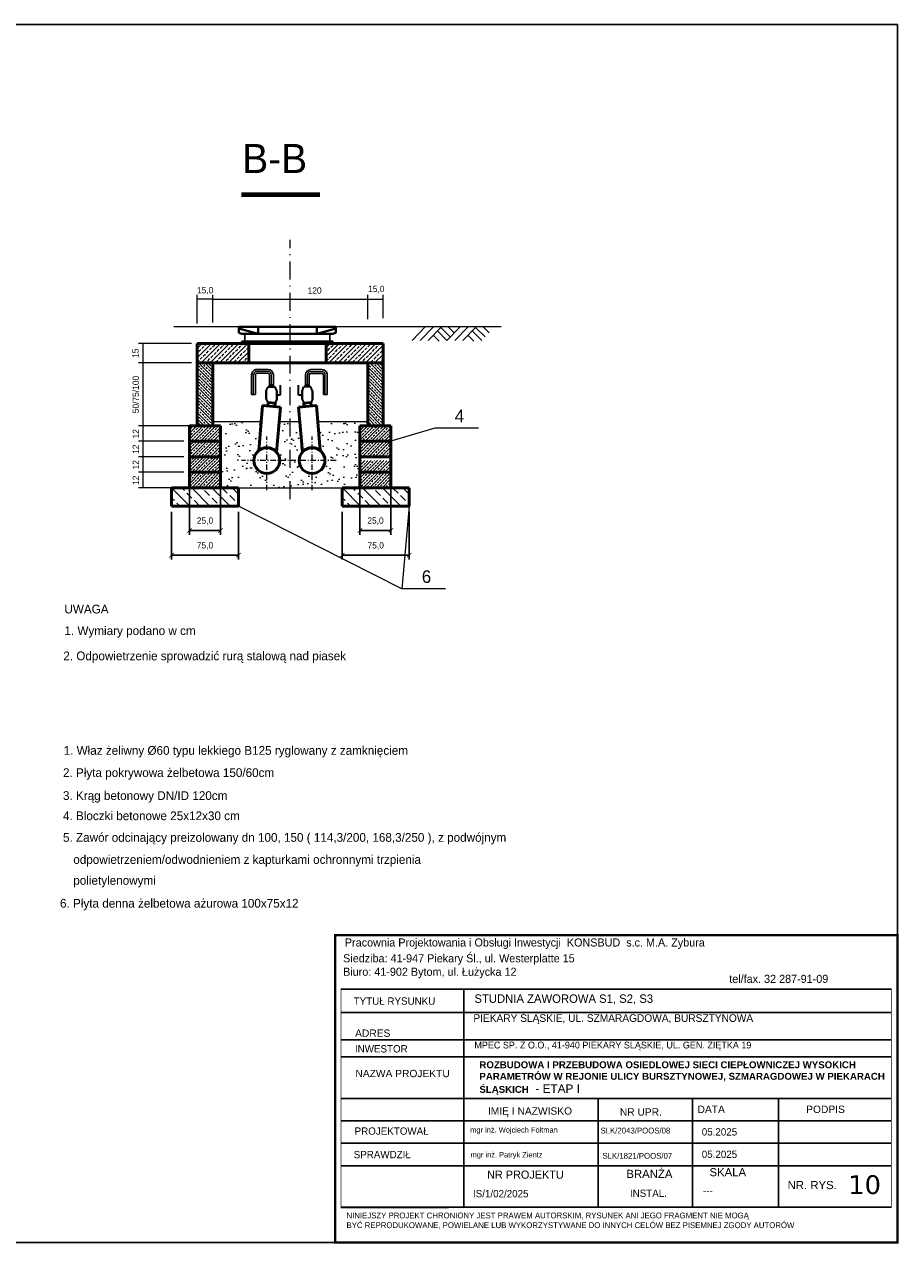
# Model space of a CAD drawing. Extents: x 6567519 to 6569315, y 5583523 to 5585607.
# Tile 41 of 67: x 6568908 to 6569005, y 5583600 to 5583736. Entities that reach past the tile are written whole.
import ezdxf

# ---------------------------------------------------------------- set-up
doc = ezdxf.new("R2010")
doc.units = 0
doc.header["$PDSIZE"] = 0.75
doc.linetypes.add('DGN Style 4', pattern=[2.564227, 1.281312, -0.640656, 0.001602, -0.640656])
doc.linetypes.add('GAK', pattern=[3.5, 2, -0.7, 0.1, -0.7])
doc.layers.get('0').update_dxf_attribs({"linetype": 'CONTINUOUS', "lineweight": 13})
doc.layers.get('Defpoints').update_dxf_attribs({"linetype": 'CONTINUOUS'})
for name, color, linetype, lineweight in [('0-przyłącze', 7, 'CONTINUOUS', 50), ('40', 10, 'CONTINUOUS', 40), ('OBRYS', 7, 'CONTINUOUS', 0), ('pomocnicza', 140, 'CONTINUOUS', 30), ('RAMKA', 7, 'CONTINUOUS', 25), ('sch_mont', 7, 'CONTINUOUS', 0), ('siec', 7, 'GAK', 70), ('studnia', 170, 'CONTINUOUS', 50), ('wymiar', 80, 'CONTINUOUS', 20)]:
    doc.layers.add(name, color=color, linetype=linetype, lineweight=lineweight)
doc.layers.add('_D.OBRZEŻE', color=43, linetype='CONTINUOUS')
doc.styles.add('Opisy018', font='verdana.ttf', dxfattribs={"height": 20})
doc.dimstyles.new('Kopia ISO-25', dxfattribs={"dimtxt": 0.7, "dimasz": 0.5, "dimexe": 0.5, "dimexo": 0.625, "dimtad": 1, "dimdsep": 46, "dimtxsty": 'Standard', "dimblk": 'ARCHTICK', "dimcen": 2.5, "dimadec": 0, "dimazin": 0, "dimtfac": 1, "dimtmove": 0, "dimatfit": 3, "dimfxl": 0, "dimarcsym": 0})
pattern_1 = [(45, (6566893.1232, 5582609.0037), (-0.50911688, 0.50911688), []), (45, (6566893.6315, 5582609.0037), (-0.50911688, 0.50911688), [0.3456, -0.144])]
pattern_2 = [(45, (-5226.1403, 15218.09356), (-0.353553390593, 0.353553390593), []), (45, (-5225.78676, 15218.09356), (-0.353553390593, 0.353553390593), [0.25, -0.125])]

# ---------------------------------------------------------------- blocks, each defined once
blk = doc.blocks.new('_ArchTick')
at = {"color": 0, "linetype": 'ByBlock', "const_width": 0.15}
blk.add_lwpolyline([(-0.5, -0.5), (0.5, 0.5)], dxfattribs=at)
blk = doc.blocks.new('*D445')
at = {"layer": 'Defpoints', "color": 0, "linetype": 'ByBlock', "lineweight": 20}
for p in [(6568926.1, 5583686.16), (6568929.56, 5583686.16), (6568929.56, 5583679.69)]:
    blk.add_point(p, dxfattribs=at)
at = {"layer": 'pomocnicza', "color": 0, "linetype": 'ByBlock', "lineweight": -2}
for p, q in [((6568926.1, 5583685.54), (6568926.1, 5583679.19)), ((6568929.56, 5583685.54), (6568929.56, 5583679.19)), ((6568926.1, 5583679.69), (6568929.56, 5583679.69))]:
    blk.add_line(p, q, dxfattribs=at)
at = {"layer": 'pomocnicza', "color": 0, "linetype": 'ByBlock', "lineweight": -2, "xscale": 0.5, "yscale": 0.5, "zscale": 0.5, "rotation": 180}
blk.add_blockref('_ArchTick', (6568926.1, 5583679.69), dxfattribs=at)
at = {"layer": 'pomocnicza', "color": 0, "linetype": 'ByBlock', "lineweight": -2, "xscale": 0.5, "yscale": 0.5, "zscale": 0.5}
blk.add_blockref('_ArchTick', (6568929.56, 5583679.69), dxfattribs=at)
at = {"layer": 'pomocnicza', "color": 0, "linetype": 'ByBlock', "lineweight": 20, "insert": (6568927.83, 5583680.72), "char_height": 0.7, "attachment_point": 5}
blk.add_mtext('25,0', dxfattribs=at)
blk = doc.blocks.new('*D444')
at = {"layer": 'Defpoints', "color": 0, "linetype": 'ByBlock', "lineweight": 20}
for p in [(6568945.11, 5583686.16), (6568948.56, 5583686.16), (6568948.56, 5583679.69)]:
    blk.add_point(p, dxfattribs=at)
at = {"layer": 'pomocnicza', "color": 0, "linetype": 'ByBlock', "lineweight": -2}
for p, q in [((6568945.11, 5583685.54), (6568945.11, 5583679.19)), ((6568948.56, 5583685.54), (6568948.56, 5583679.19)), ((6568945.11, 5583679.69), (6568948.56, 5583679.69))]:
    blk.add_line(p, q, dxfattribs=at)
at = {"layer": 'pomocnicza', "color": 0, "linetype": 'ByBlock', "lineweight": -2, "xscale": 0.5, "yscale": 0.5, "zscale": 0.5, "rotation": 180}
blk.add_blockref('_ArchTick', (6568945.11, 5583679.69), dxfattribs=at)
at = {"layer": 'pomocnicza', "color": 0, "linetype": 'ByBlock', "lineweight": -2, "xscale": 0.5, "yscale": 0.5, "zscale": 0.5}
blk.add_blockref('_ArchTick', (6568948.56, 5583679.69), dxfattribs=at)
at = {"layer": 'pomocnicza', "color": 0, "linetype": 'ByBlock', "lineweight": 20, "insert": (6568946.84, 5583680.72), "char_height": 0.7, "attachment_point": 5}
blk.add_mtext('25,0', dxfattribs=at)
blk = doc.blocks.new('*D440')
at = {"layer": 'Defpoints', "color": 0, "linetype": 'ByBlock', "lineweight": 20}
for p in [(6568924.1, 5583682.4), (6568931.56, 5583682.4), (6568931.56, 5583676.93)]:
    blk.add_point(p, dxfattribs=at)
at = {"layer": 'studnia', "color": 0, "linetype": 'ByBlock', "lineweight": -2}
for p, q in [((6568924.1, 5583681.77), (6568924.1, 5583676.43)), ((6568931.56, 5583681.77), (6568931.56, 5583676.43)), ((6568924.1, 5583676.93), (6568931.56, 5583676.93))]:
    blk.add_line(p, q, dxfattribs=at)
at = {"layer": 'studnia', "color": 0, "linetype": 'ByBlock', "lineweight": -2, "xscale": 0.5, "yscale": 0.5, "zscale": 0.5, "rotation": 180}
blk.add_blockref('_ArchTick', (6568924.1, 5583676.93), dxfattribs=at)
at = {"layer": 'studnia', "color": 0, "linetype": 'ByBlock', "lineweight": -2, "xscale": 0.5, "yscale": 0.5, "zscale": 0.5}
blk.add_blockref('_ArchTick', (6568931.56, 5583676.93), dxfattribs=at)
at = {"layer": 'studnia', "color": 0, "linetype": 'ByBlock', "lineweight": 20, "insert": (6568927.83, 5583677.96), "char_height": 0.7, "attachment_point": 5}
blk.add_mtext('75,0', dxfattribs=at)
blk = doc.blocks.new('*D441')
at = {"layer": 'Defpoints', "color": 0, "linetype": 'ByBlock', "lineweight": 20}
for p in [(6568943.14, 5583682.4), (6568950.6, 5583682.4), (6568950.6, 5583676.93)]:
    blk.add_point(p, dxfattribs=at)
at = {"layer": 'studnia', "color": 0, "linetype": 'ByBlock', "lineweight": -2}
for p, q in [((6568943.14, 5583681.77), (6568943.14, 5583676.43)), ((6568950.6, 5583681.77), (6568950.6, 5583676.43)), ((6568943.14, 5583676.93), (6568950.6, 5583676.93))]:
    blk.add_line(p, q, dxfattribs=at)
at = {"layer": 'studnia', "color": 0, "linetype": 'ByBlock', "lineweight": -2, "xscale": 0.5, "yscale": 0.5, "zscale": 0.5, "rotation": 180}
blk.add_blockref('_ArchTick', (6568943.14, 5583676.93), dxfattribs=at)
at = {"layer": 'studnia', "color": 0, "linetype": 'ByBlock', "lineweight": -2, "xscale": 0.5, "yscale": 0.5, "zscale": 0.5}
blk.add_blockref('_ArchTick', (6568950.6, 5583676.93), dxfattribs=at)
at = {"layer": 'studnia', "color": 0, "linetype": 'ByBlock', "lineweight": 20, "insert": (6568946.87, 5583677.96), "char_height": 0.7, "attachment_point": 5}
blk.add_mtext('75,0', dxfattribs=at)

msp = doc.modelspace()

# ---------------------------------------------------------------- hatches: boundary and pattern name
at = {"layer": 'siec', "linetype": 'Continuous', "lineweight": 20}
h = msp.add_hatch(dxfattribs=at)
h.set_pattern_fill('ANSI33', color=0, scale=2, angle=90, style=0)
h.set_pattern_definition([(135, (-5226.1403, 15218.09356), (-0.353553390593, -0.353553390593), []), (135, (-5226.1403, 15218.4471), (-0.353553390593, -0.353553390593), [0.25, -0.125])])
h.paths.add_polyline_path([(6568928.692, 5583698.358), (6568926.964, 5583698.358), (6568926.964, 5583691.348), (6568928.692, 5583691.348)])
h.paths.add_polyline_path([(6568947.7, 5583698.358), (6568946.946, 5583698.358), (6568945.972, 5583698.358), (6568945.972, 5583693.929), (6568947.7, 5583693.929)])
h.paths.add_polyline_path([(6568947.7, 5583693.929), (6568945.972, 5583693.929), (6568945.972, 5583691.348), (6568947.7, 5583691.348)])
h = msp.add_hatch(dxfattribs=at)
h.set_pattern_fill('ANSI33', color=0, scale=2, style=0)
h.set_pattern_definition(pattern_2)
h.paths.add_polyline_path([(6568929.556, 5583687.892), (6568926.1, 5583687.892), (6568926.1, 5583686.164), (6568929.556, 5583686.164)])
h.paths.add_polyline_path([(6568929.556, 5583689.62), (6568928.692, 5583689.62), (6568926.964, 5583689.62), (6568926.1, 5583689.62), (6568926.1, 5583687.892), (6568929.556, 5583687.892)])
h.paths.add_polyline_path([(6568929.556, 5583691.348), (6568928.692, 5583691.348), (6568926.964, 5583691.348), (6568926.1, 5583691.348), (6568926.1, 5583689.62), (6568926.964, 5583689.62), (6568928.692, 5583689.62), (6568929.556, 5583689.62)])
h.paths.add_polyline_path([(6568948.564, 5583691.348), (6568947.7, 5583691.348), (6568945.972, 5583691.348), (6568945.108, 5583691.348), (6568945.108, 5583689.62), (6568945.972, 5583689.62), (6568947.7, 5583689.62), (6568948.564, 5583689.62)])
h.paths.add_polyline_path([(6568948.564, 5583689.62), (6568947.7, 5583689.62), (6568945.972, 5583689.62), (6568945.108, 5583689.62), (6568945.108, 5583687.892), (6568948.564, 5583687.892)])
h.paths.add_polyline_path([(6568948.564, 5583687.471), (6568945.108, 5583687.471), (6568945.108, 5583686.164), (6568948.564, 5583686.164)])
h.paths.add_polyline_path([(6568948.564, 5583686.164), (6568945.108, 5583686.164), (6568945.108, 5583684.436), (6568948.564, 5583684.436)])
h = msp.add_hatch(dxfattribs=at)
h.set_pattern_fill('AR-SAND', color=0, style=0)
h.set_pattern_definition([(37.5, (-5226.1403, 15218.0936), (-0.0629933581, 1.926823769), [0, -1.52, 0, -1.7, 0, -1.625]), (7.5, (-5226.1403, 15218.0936), (1.7697767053, 2.8221460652), [0, -0.82, 0, -1.37, 0, -0.525]), (327.5, (-5227.3703, 15218.0936), (3.11414186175, 0.00565905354), [0, -0.5, 0, -1.8, 0, -2.35]), (317.5, (-5227.3703, 15218.0936), (3.0061266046, 0.8776755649), [0, -0.25, 0, -1.18, 0, -1.35])])
h.paths.add_polyline_path([(6568933.29, 5583687.471, -0.2269622), (6568933.827, 5583688.592), (6568934.096, 5583691.791), (6568928.692, 5583691.791), (6568928.692, 5583691.348), (6568929.556, 5583691.348), (6568929.556, 5583689.62), (6568929.556, 5583687.892), (6568929.556, 5583686.164), (6568929.556, 5583684.436), (6568934.73, 5583684.436), (6568934.73, 5583686.031, -0.4142136)])
h.paths.add_polyline_path([(6568937.332, 5583687.471), (6568936.17, 5583687.471, -0.4142136), (6568934.73, 5583686.031), (6568934.73, 5583684.436), (6568937.332, 5583684.436), (6568937.332, 5583685.343, -0.4142136), (6568937.003, 5583685.672, -0.4142136), (6568937.332, 5583686.002)])
h.paths.add_polyline_path([(6568937.332, 5583691.791), (6568936.098, 5583691.791), (6568935.814, 5583688.418, -0.1815108), (6568936.17, 5583687.471), (6568937.332, 5583687.471)])
h.paths.add_polyline_path([(6568938.402, 5583691.791), (6568937.332, 5583691.791), (6568937.332, 5583687.471), (6568938.33, 5583687.471, -0.1815108), (6568938.686, 5583688.418)])
h.paths.add_polyline_path([(6568939.77, 5583686.031, -0.4142136), (6568938.33, 5583687.471), (6568937.332, 5583687.471), (6568937.332, 5583686.002, -0.4142136), (6568937.661, 5583685.672, -0.4142136), (6568937.332, 5583685.343), (6568937.332, 5583684.436), (6568939.77, 5583684.436)])
h.paths.add_polyline_path([(6568945.108, 5583686.164), (6568945.108, 5583687.471), (6568941.21, 5583687.471, -0.4142136), (6568939.77, 5583686.031), (6568939.77, 5583684.436), (6568945.108, 5583684.436)])
h.paths.add_polyline_path([(6568945.108, 5583689.62), (6568945.108, 5583691.348), (6568945.972, 5583691.348), (6568945.972, 5583691.791), (6568940.405, 5583691.791), (6568940.673, 5583688.592, -0.2269622), (6568941.21, 5583687.471), (6568945.108, 5583687.471), (6568945.108, 5583687.892)])
h = msp.add_hatch(dxfattribs=at)
h.set_pattern_fill('ANSI33', color=0, scale=2, style=0)
h.set_pattern_definition(pattern_2)
h.paths.add_polyline_path([(6568929.556, 5583686.164), (6568926.1, 5583686.164), (6568926.1, 5583684.436), (6568929.556, 5583684.436)])
at = {"layer": 'studnia', "linetype": 'ByBlock', "lineweight": 20}
h = msp.add_hatch(dxfattribs=at)
h.set_pattern_fill('ANSI33', color=0, scale=0.25, angle=270, style=0)
h.set_pattern_definition([(315, (4995.9084, 4431.7285), (1.12253201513, 1.12253201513), []), (315, (4995.9084, 4430.606), (1.12253201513, 1.12253201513), [0.79375, -0.396875])])
h.paths.add_polyline_path([(6568931.558, 5583684.436), (6568924.098, 5583684.436), (6568924.098, 5583682.397), (6568931.558, 5583682.397)])
h = msp.add_hatch(dxfattribs=at)
h.set_pattern_fill('ANSI33', color=0, scale=0.25, angle=270, style=0)
h.set_pattern_definition([(315, (5014.9537, 4431.7285), (1.12253201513, 1.12253201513), []), (315, (5014.9537, 4430.606), (1.12253201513, 1.12253201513), [0.79375, -0.396875])])
h.paths.add_polyline_path([(6568950.603, 5583684.436), (6568943.143, 5583684.436), (6568943.143, 5583682.397), (6568950.603, 5583682.397)])
at = {"layer": 'wymiar'}
h = msp.add_hatch(dxfattribs=at)
h.set_pattern_fill('JIS_STN_2.5', color=0, scale=0.288, style=0)
h.set_pattern_definition(pattern_1)
h.paths.add_polyline_path([(6568932.709, 5583698.358), (6568932.709, 5583700.518), (6568926.964, 5583700.518), (6568926.964, 5583698.358)])
h = msp.add_hatch(dxfattribs=at)
h.set_pattern_fill('JIS_STN_2.5', color=0, scale=0.288, style=0)
h.set_pattern_definition(pattern_1)
h.paths.add_polyline_path([(6568941.349, 5583700.518), (6568941.349, 5583698.358), (6568947.7, 5583698.358), (6568947.7, 5583700.518)])

# ---------------------------------------------------------------- linework, layer by layer
at = {"layer": '0-przyłącze', "color": 0, "lineweight": 30}
for p, q in [((6568932.289, 5583700.758, 10.18), (6568932.289, 5583701.598, 10.18)), ((6568941.74, 5583700.758, 10.18), (6568941.74, 5583701.598, 10.18))]:
    msp.add_line(p, q, dxfattribs=at)
at = {"layer": '0-przyłącze', "color": 0, "lineweight": 35}
for p, q in [((6568934.659, 5583695.235, 10.18), (6568934.859, 5583695.688, 10.18)), ((6568934.659, 5583695.235, 10.18), (6568934.659, 5583694.329, 10.18)), ((6568934.659, 5583694.329, 10.18), (6568934.659, 5583695.235, 10.18)), ((6568934.859, 5583695.688, 10.18), (6568935.646, 5583695.688, 10.18)), ((6568935.031, 5583695.688, 10.18), (6568935.031, 5583695.882, 10.18)), ((6568935.031, 5583695.882, 10.18), (6568935.412, 5583695.882, 10.18)), ((6568935.459, 5583695.882, 10.18), (6568935.094, 5583695.882, 10.18)), ((6568935.459, 5583695.688, 10.18), (6568935.459, 5583695.882, 10.18)), ((6568935.846, 5583695.235, 10.18), (6568935.646, 5583695.688, 10.18)), ((6568935.846, 5583695.235, 10.18), (6568935.846, 5583694.329, 10.18)), ((6568935.846, 5583694.329, 10.18), (6568935.846, 5583695.235, 10.18)), ((6568936.239, 5583694.782, 10.18), (6568936.239, 5583695.887, 10.18)), ((6568938.256, 5583694.769, 10.18), (6568938.256, 5583695.874, 10.18)), ((6568938.648, 5583695.222, 10.18), (6568938.848, 5583695.675, 10.18)), ((6568938.648, 5583695.222, 10.18), (6568938.648, 5583694.316, 10.18)), ((6568938.648, 5583694.316, 10.18), (6568938.648, 5583695.222, 10.18)), ((6568939.635, 5583695.675, 10.18), (6568938.848, 5583695.675, 10.18)), ((6568939.035, 5583695.675, 10.18), (6568939.035, 5583695.869, 10.18)), ((6568939.035, 5583695.869, 10.18), (6568939.401, 5583695.869, 10.18)), ((6568939.463, 5583695.869, 10.18), (6568939.083, 5583695.869, 10.18)), ((6568939.463, 5583695.675, 10.18), (6568939.463, 5583695.869, 10.18)), ((6568939.835, 5583695.222, 10.18), (6568939.635, 5583695.675, 10.18)), ((6568939.835, 5583695.222, 10.18), (6568939.835, 5583694.316, 10.18)), ((6568939.835, 5583694.316, 10.18), (6568939.835, 5583695.222, 10.18)), ((6568934.659, 5583694.329, 10.18), (6568934.859, 5583693.876, 10.18)), ((6568935.846, 5583694.329, 10.18), (6568935.646, 5583693.876, 10.18)), ((6568935.846, 5583694.782, 10.18), (6568936.239, 5583694.782, 10.18)), ((6568938.648, 5583694.769, 10.18), (6568938.256, 5583694.769, 10.18)), ((6568938.648, 5583694.316, 10.18), (6568938.848, 5583693.863, 10.18)), ((6568939.835, 5583694.316, 10.18), (6568939.635, 5583693.863, 10.18))]:
    msp.add_line(p, q, dxfattribs=at)
at = {"layer": '40', "color": 0}
for p, q in [((6568931.611, 5583702.364, 10.18), (6568942.418, 5583702.369, 10.18)), ((6568931.611, 5583702.364, 10.18), (6568931.611, 5583701.718, 10.18)), ((6568933.745, 5583701.598, 10.18), (6568931.611, 5583702.198, 10.18)), ((6568933.744, 5583702.366, 10.18), (6568933.745, 5583701.598, 10.18)), ((6568940.284, 5583702.366, 10.18), (6568940.284, 5583701.598, 10.18)), ((6568940.284, 5583701.598, 10.18), (6568942.417, 5583702.198, 10.18)), ((6568942.418, 5583702.364, 10.18), (6568942.417, 5583701.718, 10.18)), ((6568931.611, 5583701.718, 10.18), (6568931.944, 5583701.598, 10.18)), ((6568931.944, 5583701.598, 10.18), (6568942.084, 5583701.598, 10.18)), ((6568931.945, 5583700.758, 10.18), (6568931.945, 5583700.518, 10.18)), ((6568931.945, 5583700.758, 10.18), (6568942.084, 5583700.758, 10.18)), ((6568942.417, 5583701.718, 10.18), (6568942.084, 5583701.598, 10.18)), ((6568942.084, 5583700.758, 10.18), (6568942.084, 5583700.518, 10.18))]:
    msp.add_line(p, q, dxfattribs=at)
at = {"layer": '_D.OBRZEŻE', "color": 0}
for p, q in [((6568942.974, 5583628.561, 10.18), (6569004.361, 5583628.561, 10.18)), ((6568956.688, 5583604.25, 10.18), (6568956.688, 5583628.561, 10.18)), ((6568942.992, 5583625.962, 10.18), (6569004.36, 5583625.962, 10.18)), ((6568943.002, 5583622.894, 10.18), (6569004.359, 5583622.894, 10.18)), ((6568943.002, 5583621.004, 10.18), (6569004.358, 5583621.004, 10.18)), ((6568943.002, 5583616.377, 10.18), (6569004.356, 5583616.377, 10.18)), ((6568971.687, 5583604.25, 10.18), (6568971.687, 5583616.377, 10.18)), ((6568982.194, 5583604.25, 10.18), (6568982.194, 5583616.377, 10.18)), ((6568991.788, 5583604.25, 10.18), (6568991.788, 5583616.377, 10.18)), ((6568943.002, 5583613.877, 10.18), (6569004.356, 5583613.877, 10.18)), ((6568943.002, 5583611.377, 10.18), (6569004.355, 5583611.377, 10.18)), ((6568943.002, 5583608.877, 10.18), (6569004.354, 5583608.877, 10.18)), ((6568943.002, 5583604.25, 10.18), (6569004.352, 5583604.25, 10.18))]:
    msp.add_line(p, q, dxfattribs=at)
at = {"layer": '_D.OBRZEŻE', "color": 0, "elevation": 10.18}
for points, const_width in [([(6568942.343, 5583634.561), (6569005.043, 5583634.561), (6569005.043, 5583600.324), (6568942.343, 5583600.324)], 0.259), ([(6569004.361, 5583628.574), (6568943.002, 5583628.574), (6568943.002, 5583604.175), (6569004.352, 5583604.214)], 0.0739)]:
    msp.add_lwpolyline(points, close=True, dxfattribs=dict(at, const_width=const_width))
at = {"layer": 'OBRYS', "color": 0, "linetype": 'Continuous', "lineweight": 30}
for p, q in [((6568933.031, 5583694.854, 10.18), (6568933.031, 5583697.036, 10.18)), ((6568933.459, 5583694.856, 10.18), (6568933.459, 5583697.051, 10.18)), ((6568935.031, 5583697.044, 10.18), (6568935.031, 5583695.882, 10.18)), ((6568935.459, 5583697.036, 10.18), (6568935.459, 5583695.882, 10.18)), ((6568939.035, 5583697.023, 10.18), (6568939.035, 5583695.869, 10.18)), ((6568939.463, 5583697.031, 10.18), (6568939.463, 5583695.869, 10.18)), ((6568941.035, 5583694.843, 10.18), (6568941.035, 5583697.038, 10.18)), ((6568941.463, 5583694.841, 10.18), (6568941.463, 5583697.023, 10.18)), ((6568933.459, 5583694.854, 10.18), (6568933.031, 5583694.854, 10.18)), ((6568941.035, 5583694.841, 10.18), (6568941.463, 5583694.841, 10.18))]:
    msp.add_line(p, q, dxfattribs=at)
at = {"layer": 'OBRYS', "color": 0, "lineweight": 30}
for p, q in [((6568934.75, 5583697.199, 10.18), (6568933.607, 5583697.199, 10.18)), ((6568934.869, 5583697.627, 10.18), (6568933.622, 5583697.627, 10.18)), ((6568934.883, 5583697.199, 10.18), (6568934.75, 5583697.199, 10.18)), ((6568939.611, 5583697.186, 10.18), (6568939.745, 5583697.186, 10.18)), ((6568939.626, 5583697.614, 10.18), (6568940.873, 5583697.614, 10.18)), ((6568939.745, 5583697.186, 10.18), (6568940.888, 5583697.186, 10.18))]:
    msp.add_line(p, q, dxfattribs=at)
at = {"layer": 'OBRYS', "color": 0, "lineweight": 20}
for p, q in [((6568934.876, 5583697.413, 10.18), (6568933.614, 5583697.413, 10.18)), ((6568939.618, 5583697.4, 10.18), (6568940.88, 5583697.4, 10.18))]:
    msp.add_line(p, q, dxfattribs=at)
at = {"layer": 'OBRYS', "color": 0, "lineweight": 30, "extrusion": (0, 0, -1)}
for centre, radius, start, end in [((-6568933.622, 5583697.036, -10.18), 0.591, 359.9989, 89.9989), ((-6568934.883, 5583697.051, -10.18), 0.148, 89.9989, 179.9989), ((-6568939.611, 5583697.038, -10.18), 0.148, 0.0011, 90.0011), ((-6568940.873, 5583697.023, -10.18), 0.591, 90.0011, 180.0011)]:
    msp.add_arc(centre, radius, start, end, dxfattribs=at)
at = {"layer": 'OBRYS', "color": 0, "lineweight": 20}
for centre, start, end in [((6568933.614, 5583697.044, 10.18), 90.0011, 180.0011), ((6568934.876, 5583697.044, 10.18), 0.0011, 90.0011), ((6568939.618, 5583697.031, 10.18), 89.9989, 179.9989), ((6568940.88, 5583697.03, 10.18), 359.9989, 89.9989)]:
    msp.add_arc(centre, 0.369, start, end, dxfattribs=at)
at = {"layer": 'OBRYS', "color": 0, "lineweight": 30}
for centre, radius, start, end in [((6568933.607, 5583697.051, 10.18), 0.148, 90.0011, 180.0011), ((6568934.869, 5583697.036, 10.18), 0.591, 0.0011, 90.0011), ((6568939.626, 5583697.023, 10.18), 0.591, 89.9989, 179.9989), ((6568940.888, 5583697.038, 10.18), 0.148, 359.9989, 89.9989)]:
    msp.add_arc(centre, radius, start, end, dxfattribs=at)
at = {"layer": 'pomocnicza', "color": 0, "lineweight": 25}
for p, q in [((6568802.898, 5583736.09, 10.18), (6569005.043, 5583736.09, 10.18)), ((6569005.043, 5583736.09, 10.18), (6569005.043, 5583600.324, 10.18)), ((6568802.898, 5583600.324, 10.18), (6569005.043, 5583600.324, 10.18))]:
    msp.add_line(p, q, dxfattribs=at)
at = {"layer": 'pomocnicza', "color": 0, "linetype": 'ByBlock', "lineweight": 20}
for p, q in [((6568926.964, 5583702.762, 10.18), (6568926.964, 5583705.953, 10.18)), ((6568928.692, 5583702.857, 10.18), (6568928.692, 5583705.953, 10.18)), ((6568945.972, 5583703.239, 10.18), (6568945.972, 5583705.953, 10.18)), ((6568947.7, 5583703.334, 10.18), (6568947.7, 5583705.953, 10.18)), ((6568928.692, 5583705.453, 10.18), (6568926.964, 5583705.453, 10.18)), ((6568928.692, 5583705.453, 10.18), (6568945.972, 5583705.453, 10.18)), ((6568945.972, 5583705.453, 10.18), (6568947.7, 5583705.453, 10.18)), ((6568926.339, 5583700.518, 10.18), (6568920.426, 5583700.518, 10.18)), ((6568920.926, 5583698.358, 10.18), (6568920.926, 5583700.518, 10.18)), ((6568925.714, 5583698.358, 10.18), (6568920.426, 5583698.358, 10.18)), ((6568920.926, 5583691.348, 10.18), (6568920.926, 5583698.358, 10.18)), ((6568926.339, 5583698.358, 10.18), (6568921.401, 5583698.358, 10.18)), ((6568925.475, 5583691.348, 10.18), (6568920.426, 5583691.348, 10.18)), ((6568920.926, 5583689.62, 10.18), (6568920.926, 5583691.348, 10.18)), ((6568926.339, 5583691.348, 10.18), (6568921.401, 5583691.348, 10.18)), ((6568925.475, 5583689.62, 10.18), (6568920.426, 5583689.62, 10.18)), ((6568925.475, 5583689.62, 10.18), (6568920.426, 5583689.62, 10.18)), ((6568920.926, 5583687.892, 10.18), (6568920.926, 5583689.62, 10.18)), ((6568925.475, 5583687.892, 10.18), (6568920.426, 5583687.892, 10.18)), ((6568925.475, 5583687.892, 10.18), (6568920.426, 5583687.892, 10.18)), ((6568920.926, 5583686.164, 10.18), (6568920.926, 5583687.892, 10.18)), ((6568925.475, 5583686.164, 10.18), (6568920.426, 5583686.164, 10.18)), ((6568925.475, 5583686.164, 10.18), (6568920.426, 5583686.164, 10.18)), ((6568920.926, 5583684.436, 10.18), (6568920.926, 5583686.164, 10.18)), ((6568925.475, 5583684.436, 10.18), (6568920.426, 5583684.436, 10.18))]:
    msp.add_line(p, q, dxfattribs=at)
at = {"layer": 'RAMKA', "color": 0, "linetype": 'ByBlock'}
for p, q in [((6568926.1, 5583679.687, 10.18), (6568929.556, 5583679.687, 10.18)), ((6568945.108, 5583679.687, 10.18), (6568948.564, 5583679.687, 10.18))]:
    msp.add_line(p, q, dxfattribs=at)
at = {"layer": 'sch_mont', "color": 0, "lineweight": 20}
for p, q in [((6568933.248, 5583694.856, 10.18), (6568933.248, 5583697.087, 10.18)), ((6568941.247, 5583694.843, 10.18), (6568941.247, 5583697.073, 10.18))]:
    msp.add_line(p, q, dxfattribs=at)
at = {"layer": 'sch_mont', "color": 0, "linetype": 'DGN Style 4', "lineweight": 20}
for p, q in [((6568935.24, 5583695.882, 10.18), (6568935.239, 5583697.036, 10.18)), ((6568939.255, 5583695.869, 10.18), (6568939.255, 5583697.023, 10.18))]:
    msp.add_line(p, q, dxfattribs=at)
at = {"layer": 'siec', "color": 0, "linetype": 'Continuous', "lineweight": 20}
msp.add_line((6568929.556, 5583684.436, 10.18), (6568945.108, 5583684.436, 10.18), dxfattribs=at)
at = {"layer": 'studnia', "color": 0}
for p, q in [((6568926.964, 5583698.358, 10.18), (6568926.964, 5583700.518, 10.18)), ((6568926.964, 5583700.518, 10.18), (6568947.7, 5583700.518, 10.18)), ((6568932.709, 5583698.358, 10.18), (6568932.709, 5583700.518, 10.18)), ((6568941.349, 5583698.358, 10.18), (6568941.349, 5583700.518, 10.18)), ((6568947.7, 5583698.358, 10.18), (6568947.7, 5583700.518, 10.18)), ((6568926.964, 5583691.348, 10.18), (6568926.964, 5583698.358, 10.18)), ((6568926.964, 5583698.358, 10.18), (6568928.692, 5583698.358, 10.18)), ((6568926.964, 5583698.358, 10.18), (6568947.7, 5583698.358, 10.18)), ((6568928.692, 5583698.358, 10.18), (6568928.692, 5583691.348, 10.18)), ((6568945.972, 5583691.348, 10.18), (6568945.972, 5583698.358, 10.18)), ((6568945.972, 5583698.358, 10.18), (6568947.7, 5583698.358, 10.18)), ((6568947.7, 5583698.358, 10.18), (6568947.7, 5583691.348, 10.18)), ((6568934.836, 5583693.558, 10.18), (6568934.868, 5583693.929, 10.18)), ((6568934.868, 5583693.929, 10.18), (6568935.652, 5583693.863, 10.18)), ((6568935.652, 5583693.863, 10.18), (6568935.621, 5583693.492, 10.18)), ((6568939.633, 5583693.929, 10.18), (6568938.848, 5583693.863, 10.18)), ((6568938.848, 5583693.863, 10.18), (6568938.879, 5583693.492, 10.18)), ((6568939.664, 5583693.558, 10.18), (6568939.633, 5583693.929, 10.18)), ((6568933.826, 5583688.585, 10.18), (6568934.248, 5583693.608, 10.18)), ((6568934.248, 5583693.608, 10.18), (6568936.237, 5583693.441, 10.18)), ((6568935.814, 5583688.418, 10.18), (6568936.237, 5583693.441, 10.18)), ((6568940.252, 5583693.608, 10.18), (6568938.264, 5583693.441, 10.18)), ((6568938.686, 5583688.418, 10.18), (6568938.264, 5583693.441, 10.18)), ((6568940.674, 5583688.585, 10.18), (6568940.252, 5583693.608, 10.18)), ((6568926.964, 5583691.348, 10.18), (6568926.1, 5583691.348, 10.18)), ((6568926.1, 5583691.348, 10.18), (6568926.1, 5583689.62, 10.18)), ((6568926.964, 5583691.348, 10.18), (6568928.692, 5583691.348, 10.18)), ((6568926.964, 5583691.348, 10.18), (6568928.692, 5583691.348, 10.18)), ((6568928.692, 5583691.348, 10.18), (6568929.556, 5583691.348, 10.18)), ((6568929.556, 5583691.348, 10.18), (6568929.556, 5583689.62, 10.18)), ((6568945.972, 5583691.348, 10.18), (6568945.108, 5583691.348, 10.18)), ((6568945.108, 5583691.348, 10.18), (6568945.108, 5583689.62, 10.18)), ((6568945.972, 5583691.348, 10.18), (6568947.7, 5583691.348, 10.18)), ((6568945.972, 5583691.348, 10.18), (6568947.7, 5583691.348, 10.18)), ((6568945.972, 5583691.348, 10.18), (6568947.7, 5583691.348, 10.18)), ((6568947.7, 5583691.348, 10.18), (6568948.564, 5583691.348, 10.18)), ((6568948.564, 5583691.348, 10.18), (6568948.564, 5583689.62, 10.18)), ((6568926.1, 5583689.62, 10.18), (6568929.556, 5583689.62, 10.18)), ((6568926.964, 5583689.62, 10.18), (6568926.1, 5583689.62, 10.18)), ((6568926.1, 5583689.62, 10.18), (6568926.1, 5583687.892, 10.18)), ((6568926.964, 5583689.62, 10.18), (6568928.692, 5583689.62, 10.18)), ((6568928.692, 5583689.62, 10.18), (6568929.556, 5583689.62, 10.18)), ((6568929.556, 5583689.62, 10.18), (6568929.556, 5583687.892, 10.18)), ((6568945.108, 5583689.62, 10.18), (6568948.564, 5583689.62, 10.18)), ((6568945.972, 5583689.62, 10.18), (6568945.108, 5583689.62, 10.18)), ((6568945.108, 5583689.62, 10.18), (6568945.108, 5583687.892, 10.18)), ((6568945.972, 5583689.62, 10.18), (6568947.7, 5583689.62, 10.18)), ((6568947.7, 5583689.62, 10.18), (6568948.564, 5583689.62, 10.18)), ((6568948.564, 5583689.62, 10.18), (6568948.564, 5583687.892, 10.18)), ((6568926.1, 5583687.892, 10.18), (6568929.556, 5583687.892, 10.18)), ((6568926.1, 5583687.892, 10.18), (6568926.1, 5583686.164, 10.18)), ((6568929.556, 5583687.892, 10.18), (6568929.556, 5583686.164, 10.18)), ((6568945.108, 5583687.892, 10.18), (6568948.564, 5583687.892, 10.18)), ((6568945.108, 5583687.892, 10.18), (6568945.108, 5583686.164, 10.18)), ((6568948.564, 5583687.892, 10.18), (6568948.564, 5583686.164, 10.18)), ((6568926.1, 5583686.164, 10.18), (6568929.556, 5583686.164, 10.18)), ((6568926.1, 5583686.164, 10.18), (6568929.556, 5583686.164, 10.18)), ((6568926.1, 5583686.164, 10.18), (6568926.1, 5583684.436, 10.18)), ((6568929.556, 5583686.164, 10.18), (6568929.556, 5583684.436, 10.18)), ((6568945.108, 5583686.164, 10.18), (6568948.564, 5583686.164, 10.18)), ((6568945.108, 5583686.164, 10.18), (6568948.564, 5583686.164, 10.18)), ((6568945.108, 5583686.164, 10.18), (6568945.108, 5583684.436, 10.18)), ((6568948.564, 5583686.164, 10.18), (6568948.564, 5583684.436, 10.18)), ((6568926.1, 5583684.436, 10.18), (6568929.556, 5583684.436, 10.18)), ((6568945.108, 5583684.436, 10.18), (6568948.564, 5583684.436, 10.18))]:
    msp.add_line(p, q, dxfattribs=at)
at = {"layer": 'studnia', "color": 0, "linetype": 'ByBlock'}
for p, q in [((6568924.098, 5583684.436, 10.18), (6568931.558, 5583684.436, 10.18)), ((6568924.098, 5583684.436, 10.18), (6568924.098, 5583682.397, 10.18)), ((6568931.558, 5583682.397, 10.18), (6568931.558, 5583684.436, 10.18)), ((6568943.143, 5583684.436, 10.18), (6568950.603, 5583684.436, 10.18)), ((6568943.143, 5583684.436, 10.18), (6568943.143, 5583682.397, 10.18)), ((6568950.603, 5583682.397, 10.18), (6568950.603, 5583684.436, 10.18)), ((6568924.098, 5583682.397, 10.18), (6568931.558, 5583682.397, 10.18)), ((6568943.143, 5583682.397, 10.18), (6568950.603, 5583682.397, 10.18))]:
    msp.add_line(p, q, dxfattribs=at)
at = {"layer": 'studnia', "color": 0, "linetype": 'ByBlock', "lineweight": 20}
msp.add_line((6568950.603, 5583682.397, 10.18), (6568949.797, 5583673.168, 10.18), dxfattribs=at)
at = {"layer": 'studnia', "color": 0}
for centre in [(6568934.73, 5583687.471, 10.18), (6568939.77, 5583687.471, 10.18)]:
    msp.add_circle(centre, 1.44, dxfattribs=at)
at = {"layer": 'wymiar', "color": 0, "lineweight": 80}
msp.add_line((6568940.653, 5583717.097, 10.18), (6568931.913, 5583717.097, 10.18), dxfattribs=at)
at = {"layer": 'wymiar', "color": 0, "linetype": 'GAK'}
msp.add_line((6568937.332, 5583683.164, 10.18), (6568937.332, 5583712.069, 10.18), dxfattribs=at)
at = {"layer": 'wymiar', "color": 0}
for p, q in [((6568960.861, 5583702.367, 10.18), (6568924.347, 5583702.367, 10.18)), ((6568952.398, 5583702.367, 10.18), (6568950.922, 5583700.873, 10.18)), ((6568953.295, 5583702.367, 10.18), (6568951.819, 5583700.873, 10.18)), ((6568954.193, 5583702.367, 10.18), (6568952.716, 5583700.873, 10.18)), ((6568954.805, 5583700.873, 10.18), (6568953.748, 5583701.917, 10.18)), ((6568955.175, 5583701.248, 10.18), (6568954.119, 5583702.292, 10.18)), ((6568956.281, 5583702.367, 10.18), (6568954.805, 5583700.873, 10.18)), ((6568954.952, 5583702.367, 10.18), (6568955.624, 5583701.703, 10.18)), ((6568957.178, 5583702.367, 10.18), (6568955.702, 5583700.873, 10.18)), ((6568958.076, 5583702.367, 10.18), (6568956.599, 5583700.873, 10.18)), ((6568958.687, 5583700.873, 10.18), (6568957.631, 5583701.917, 10.18)), ((6568959.058, 5583701.248, 10.18), (6568958.002, 5583702.292, 10.18)), ((6568958.835, 5583702.367, 10.18), (6568959.507, 5583701.703, 10.18)), ((6568953.268, 5583701.432, 10.18), (6568953.94, 5583700.767, 10.18)), ((6568957.151, 5583701.432, 10.18), (6568957.823, 5583700.767, 10.18)), ((6568934.096, 5583691.791, 10.18), (6568928.692, 5583691.791, 10.18)), ((6568938.402, 5583691.791, 10.18), (6568936.098, 5583691.791, 10.18)), ((6568945.972, 5583691.791, 10.18), (6568940.405, 5583691.791, 10.18)), ((6568953.467, 5583691.069, 10.18), (6568948.564, 5583689.62, 10.18)), ((6568958.334, 5583691.069, 10.18), (6568953.467, 5583691.069, 10.18)), ((6568949.797, 5583673.168, 10.18), (6568931.558, 5583682.397, 10.18)), ((6568954.664, 5583673.168, 10.18), (6568949.797, 5583673.168, 10.18))]:
    msp.add_line(p, q, dxfattribs=at)
at = {"layer": 'wymiar', "color": 0, "linetype": 'GAK', "ltscale": 0.3}
for p, q in [((6568934.73, 5583684.186, 10.18), (6568934.73, 5583690.143, 10.18)), ((6568939.77, 5583684.186, 10.18), (6568939.77, 5583690.143, 10.18)), ((6568942.44, 5583687.471, 10.18), (6568931.908, 5583687.471, 10.18))]:
    msp.add_line(p, q, dxfattribs=at)

# ---------------------------------------------------------------- texts
at = {"layer": '_D.OBRZEŻE', "color": 0, "attachment_point": 1}
for s, insert, char_height, width in [('Pracownia Projektowania i Obsługi Inwestycji  KONSBUD  s.c. M.A. Zybura{\\Q15;              }', (6568943.429, 5583634.21, 10.18), 0.9, 281.08878), ('Siedziba: 41-947 Piekary Śl., ul. Westerplatte 15\\PBiuro: 41-902 Bytom, ul. Łużycka 12', (6568943.233, 5583632.447, 10.18), 0.9, 48.07269), ('{\\H0.8612x; tel/fax. 32 287-91-09}\\P ', (6568985.955, 5583630.157, 10.18), 1.045, 31.98503), ('TYTUŁ RYSUNKU', (6568944.411, 5583627.636, 10.18), 0.81625, 23.69262), ('STUDNIA ZAWOROWA S1, S2, S3', (6568957.876, 5583627.971, 10.18), 0.9405, 47.74268), ('PIEKARY ŚLĄSKIE, UL. SZMARAGDOWA, BURSZTYNOWA', (6568957.757, 5583625.758, 10.18), 0.84645, 45.94637), ('{\\fArial|b0|i0|c238|p34;ADRES }', (6568944.573, 5583624.06, 10.18), 0.81625, 23.69262), ('INWESTOR', (6568944.551, 5583622.315, 10.18), 0.8162, 23.69262), ('MPEC SP. Z O.O., 41-940 PIEKARY ŚLĄSKIE, UL. GEN. ZIĘTKA 19', (6568957.873, 5583622.696, 10.18), 0.75, 51.59646), ('{\\fArial|b1|i0|c238|p34;\\H0.819x;ROZBUDOWA I PRZEBUDOWA OSIEDLOWEJ SIECI CIEPŁOWNICZEJ WYSOKICH PARAMETRÓW W REJONIE ULICY BURSZTYNOWEJ, SZMARAGDOWEJ W PIEKARACH ŚLĄSKICH\\fArial|b0|i0|c238|p34;\\H1.221x; \\H1x; - ETAP I\\P\\H1x; }', (6568958.426, 5583620.513, 10.18), 0.942155, 47.58608), ('{\\fArial|b0|i0|c238|p34;NAZWA PROJEKTU}', (6568944.609, 5583619.564, 10.18), 0.81625, 23.69262), ('{\\fArial|b0|i0|c238|p34;\\Q0;IMIĘ I NAZWISKO}', (6568959.384, 5583615.385, 10.18), 0.81625, 23.69262), ('{\\fArial|b0|i0|c238|p34;NR UPR.}', (6568974.09, 5583615.278, 10.18), 0.81625, 23.69262), ('{\\fArial|b0|i0|c238|p34;\\Q0;DATA}', (6568982.76, 5583615.573, 10.18), 0.81625, 23.69262), ('{\\fArial|b0|i0|c238|p34;\\Q0;PODPIS}', (6568994.871, 5583615.573, 10.18), 0.81625, 23.69262), ('PROJEKTOWAŁ', (6568944.518, 5583613.146, 10.18), 0.81625, 23.69262), ('mgr inż. Wojciech Foltman', (6568957.408, 5583613.17, 10.18), 0.6, 23.69262), ('SLK/2043/POOS/08', (6568971.935, 5583613.12, 10.18), 0.65, 22.50798), ('05.2025', (6568983.224, 5583613.059, 10.18), 0.8162, 23.69262), ('SPRAWDZIŁ', (6568944.413, 5583610.528, 10.18), 0.8162, 23.69262), ('mgr inż. Patryk Zientz', (6568957.452, 5583610.399, 10.18), 0.6, 23.69262), ('SLK/1821/POOS/07', (6568972.149, 5583610.305, 10.18), 0.65, 22.50798), ('05.2025', (6568983.224, 5583610.559, 10.18), 0.8162, 23.69262), ('NR PROJEKTU', (6568959.282, 5583608.334, 10.18), 0.90694, 23.69262), ('{\\fArial|b0|i0|c238|p34;\\Q0;BRANŻA}', (6568974.812, 5583608.422, 10.18), 0.90694, 23.69262), ('{\\fArial|b0|i0|c238|p34;\\Q0;SKALA}', (6568984.082, 5583608.61, 10.18), 0.90694, 23.69262), ('{\\fArial|b0|i0|c238|p34;\\Q0;NR. RYS.}', (6568992.796, 5583607.173, 10.18), 0.90694, 23.69262), ('\\A1;    IS/1/02/2025', (6568956.502, 5583606.172, 10.18), 0.81625, 23.69262), ('^IINSTAL.', (6568971.951, 5583606.216, 10.18), 0.8162, 23.69262), ('^I ---', (6568979.785, 5583606.491, 10.18), 0.8162, 23.69262), (' NINIEJSZY PROJEKT CHRONIONY JEST PRAWEM AUTORSKIM, RYSUNEK ANI JEGO FRAGMENT NIE MOGĄ\\P BYĆ REPRODUKOWANE, POWIELANE LUB WYKORZYSTYWANE DO INNYCH CELÓW BEZ PISEMNEJ ZGODY AUTORÓW', (6568943.37, 5583603.656, 10.18), 0.65, 72.48965)]:
    msp.add_mtext(s, dxfattribs=dict(at, insert=insert, char_height=char_height, width=width))
at = {"layer": '_D.OBRZEŻE', "color": 0, "insert": (6568999.559, 5583607.814, 10.18), "char_height": 2.09, "width": 3.42005, "attachment_point": 1, "style": 'Opisy018'}
msp.add_mtext('10', dxfattribs=at)
at = {"layer": 'pomocnicza', "color": 0}
for s, height, p in [('B-B', 3.24, (6568931.992, 5583719.519, 10.18)), ('4', 1.404, (6568955.677, 5583691.737, 10.18)), ('6', 1.404, (6568952.007, 5583673.836, 10.18)), ('UWAGA', 0.975, (6568912.156, 5583670.435, 10.18))]:
    msp.add_text(s, height=height, dxfattribs=at).set_placement(p)
at = {"layer": 'pomocnicza', "color": 0, "lineweight": 25}
for s, p in [('1. Wymiary podano w cm', (6568912.156, 5583668.024, 10.18)), ('2. Odpowietrzenie sprowadzić rurą stalową nad piasek', (6568912.032, 5583665.215, 10.18)), ('1. Właz żeliwny %%C60 typu lekkiego B125 ryglowany z zamknięciem', (6568912.067, 5583654.678, 10.18)), ('2. Płyta pokrywowa żelbetowa 150/60cm', (6568911.996, 5583652.201, 10.18)), ('3. Krąg betonowy DN/ID 120cm', (6568911.996, 5583649.644, 10.18)), ('4. Bloczki betonowe 25x12x30 cm', (6568911.996, 5583647.393, 10.18)), ('5. Zawór odcinający preizolowany dn 100, 150 ( 114,3/200, 168,3/250 ), z podwójnym', (6568911.996, 5583644.982, 10.18)), ('  odpowietrzeniem/odwodnieniem z kapturkami ochronnymi trzpienia', (6568912.421, 5583642.518, 10.18)), ('  polietylenowymi', (6568912.421, 5583640.193, 10.18)), ('6. Płyta denna żelbetowa ażurowa 100x75x12', (6568911.664, 5583637.641, 10.18))]:
    msp.add_text(s, height=0.975, dxfattribs=at).set_placement(p)
at = {"layer": 'pomocnicza', "color": 0, "linetype": 'ByBlock', "lineweight": 20, "char_height": 0.7, "attachment_point": 5}
for s, insert in [('15,0', (6568927.847, 5583706.4, 10.18)), ('120', (6568940.054, 5583706.428, 10.18)), ('15,0', (6568946.936, 5583706.539, 10.18))]:
    msp.add_mtext(s, dxfattribs=dict(at, insert=insert))
at = {"layer": 'pomocnicza', "color": 0, "linetype": 'ByBlock', "lineweight": 20, "char_height": 0.7, "attachment_point": 5, "rotation": 90}
for s, insert in [('15', (6568920.075, 5583699.438, 10.18)), ('50/75/100', (6568920.109, 5583694.831, 10.18)), ('12', (6568920.109, 5583690.462, 10.18)), ('12', (6568920.109, 5583688.734, 10.18)), ('12', (6568920.109, 5583687.006, 10.18)), ('12', (6568920.109, 5583685.278, 10.18))]:
    msp.add_mtext(s, dxfattribs=dict(at, insert=insert))

# ---------------------------------------------------------------- dimensions: what is measured, and where the dimension line sits
at = {"layer": 'pomocnicza', "color": 0, "linetype": 'ByBlock', "lineweight": 20}
for base, p1, p2, picture, middle in [((6568929.556, 5583679.687, 10.18), (6568926.1, 5583686.164, 10.18), (6568929.556, 5583686.164, 10.18), '*D445', (6568927.828, 5583680.72, 10.18)), ((6568948.564, 5583679.687, 10.18), (6568945.108, 5583686.164, 10.18), (6568948.564, 5583686.164, 10.18), '*D444', (6568946.836, 5583680.72, 10.18))]:
    dim = msp.add_linear_dim(base=base, p1=p1, p2=p2, text='25,0', dimstyle='Kopia ISO-25', dxfattribs=at)
    dim.commit()
    dim.dimension.update_dxf_attribs({"geometry": picture, "text_midpoint": middle})
at = {"layer": 'studnia', "color": 0, "linetype": 'ByBlock', "lineweight": 20}
for p1, p2, picture, middle in [((6568924.098, 5583682.397, 10.18), (6568931.558, 5583682.397, 10.18), '*D440', (6568927.828, 5583677.965, 10.18)), ((6568943.143, 5583682.397, 10.18), (6568950.603, 5583682.397, 10.18), '*D441', (6568946.873, 5583677.965, 10.18))]:
    dim = msp.add_aligned_dim(p1=p1, p2=p2, distance=-5.466, text='75,0', dimstyle='Kopia ISO-25', dxfattribs=at)
    dim.commit()
    dim.dimension.update_dxf_attribs({"geometry": picture, "text_midpoint": middle})

doc.saveas('drawing.dxf')
